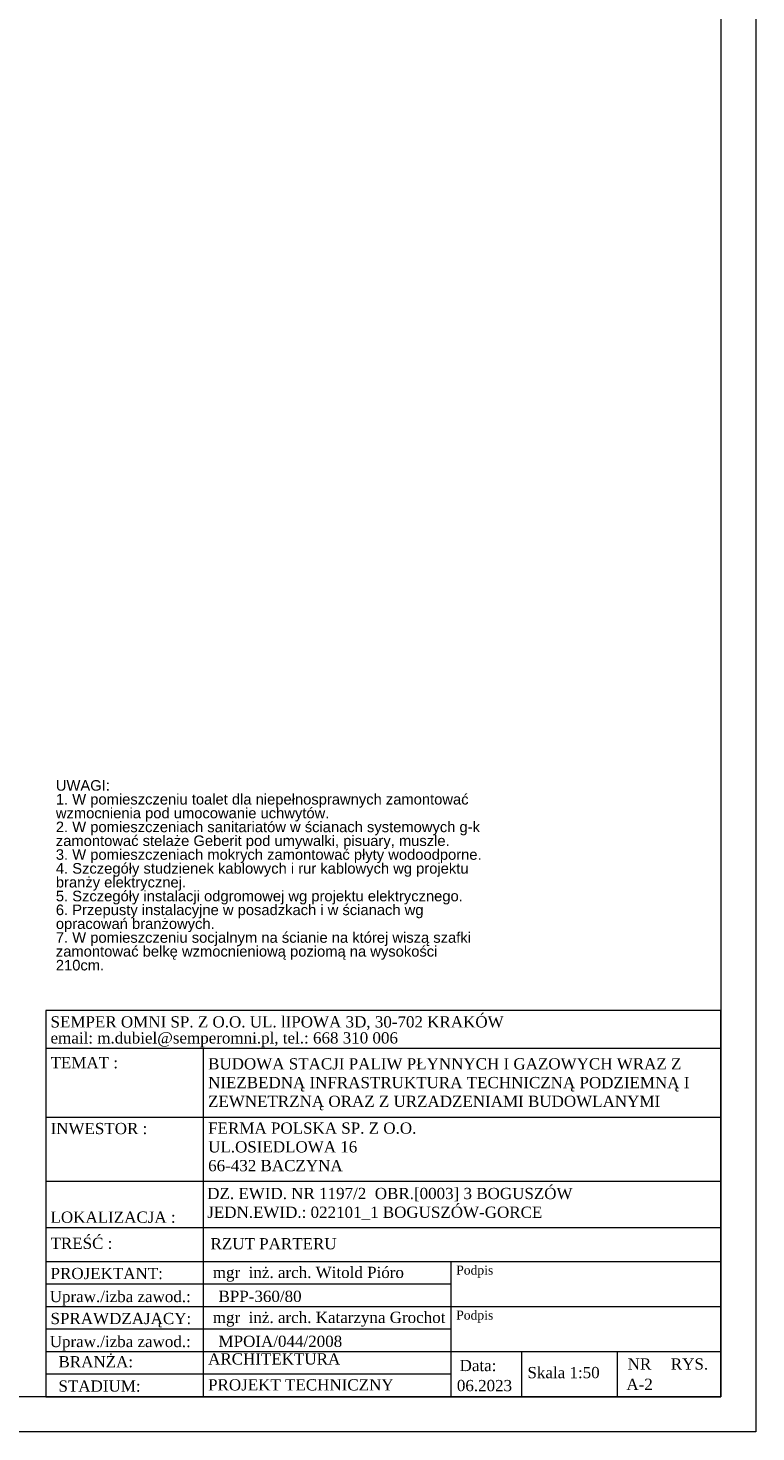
# Model space of a CAD drawing. Header units: metres. Extents: x 5541655 to 5610276, y 5589641 to 5627879.
# Tile 4 of 69: x 5606230 to 5607265, y 5621939 to 5623935. Entities that reach past the tile are written whole.
import ezdxf

# ---------------------------------------------------------------- set-up
doc = ezdxf.new("R2010")
doc.units = ezdxf.units.M
doc.header["$MEASUREMENT"] = 0
doc.layers.add('Budowlane - Opisy', color=7, linetype='CONTINUOUS')
for name, color, linetype, lineweight in [('MDCP', 7, 'CONTINUOUS', 18), ('opisy', 7, 'CONTINUOUS', 20), ('WYMIARY WEW', 251, 'CONTINUOUS', 13)]:
    doc.layers.add(name, color=color, linetype=linetype, lineweight=lineweight)
doc.styles.add('GENERATED_STYLE_2', font='arial.ttf')
doc.styles.add('mm', font='times.ttf')

msp = doc.modelspace()

# ---------------------------------------------------------------- linework, layer by layer
at = {"layer": 'MDCP'}
msp.add_line((5607265.0196, 5624908.8305), (5607265.0196, 5621938.8305), dxfattribs=at)
at = {"layer": 'opisy', "lineweight": 20}
for p, q in [((5607215.0196, 5622483.9499), (5606255.0196, 5622483.9499)), ((5606479.0196, 5622483.9499), (5606479.0196, 5621988.8305)), ((5607215.0196, 5622386.2005), (5606255.0196, 5622386.2005)), ((5607215.0196, 5622295.1338), (5606255.0196, 5622295.1338)), ((5607215.0196, 5622228.942), (5606255.0196, 5622228.942)), ((5607215.0196, 5622180.8305), (5606255.0196, 5622180.8305)), ((5606831.0196, 5622180.8305), (5606831.0196, 5621988.8305)), ((5606831.0196, 5622148.8305), (5606255.0196, 5622148.8305)), ((5607067.6086, 5622116.8305), (5606255.0196, 5622116.8305)), ((5607215.0196, 5622116.8305), (5607067.6086, 5622116.8305)), ((5606831.0196, 5622084.8305), (5606255.0196, 5622084.8305)), ((5607215.0196, 5622052.8305), (5606255.0196, 5622052.8305)), ((5606931.5026, 5622052.8305), (5606931.5026, 5621988.8305)), ((5607067.6086, 5622052.8305), (5607067.6086, 5621988.8305)), ((5606831.0196, 5622020.8305), (5606255.0196, 5622020.8305))]:
    msp.add_line(p, q, dxfattribs=at)
msp.add_lwpolyline([(5607215.0196, 5622538.0356), (5606255.0196, 5622538.0356), (5606255.0196, 5621988.8305), (5607215.0196, 5621988.8305), (5607215.0196, 5622538.0356)], dxfattribs=at)
at = {"layer": 'WYMIARY WEW'}
for points in [[(5603065.0196, 5627878.8305), (5607265.0196, 5627878.8305), (5607265.0196, 5621938.8305), (5603065.0196, 5621938.8305)], [(5603115.0196, 5627828.8305), (5607215.0196, 5627828.8305), (5607215.0196, 5621988.8305), (5603115.0196, 5621988.8305)]]:
    msp.add_lwpolyline(points, close=True, dxfattribs=at)

# ---------------------------------------------------------------- texts
at = {"layer": 'Budowlane - Opisy', "insert": (5606269.3185, 5622865.8344), "char_height": 14.9999987, "width": 615.173182, "attachment_point": 1, "line_spacing_factor": 0.786381, "style": 'GENERATED_STYLE_2'}
msp.add_mtext('UWAGI:\\P1. W pomieszczeniu toalet dla niepełnosprawnych zamontować wzmocnienia pod umocowanie uchwytów.\\P2. W pomieszczeniach sanitariatów w ścianach systemowych g-k zamontować stelaże Geberit pod umywalki, pisuary, muszle.\\P3. W pomieszczeniach mokrych zamontować płyty wodoodporne.\\P4. Szczegóły studzienek kablowych i rur kablowych wg projektu branży elektrycznej.\\P5. Szczegóły instalacji odgromowej wg projektu elektrycznego.\\P6. Przepusty instalacyjne w posadzkach i w ścianach wg opracowań branżowych.\\P7. W pomieszczeniu socjalnym na ścianie na której wiszą szafki zamontować belkę wzmocnieniową poziomą na wysokości 210cm.', dxfattribs=at)
at = {"layer": 'opisy', "lineweight": 20, "style": 'mm'}
for s, height, p in [('SEMPER OMNI SP. Z O.O. UL. lIPOWA 3D, 30-702 KRAKÓW', 16, (5606261.7766, 5622514.0453)), ('email: m.dubiel@semperomni.pl, tel.: 668 310 006', 16, (5606261.7766, 5622491.2508)), ('TEMAT :', 16, (5606261.7766, 5622455.9871)), ('INWESTOR :', 16, (5606261.7766, 5622362.3783)), ('LOKALIZACJA :', 16, (5606261.7766, 5622236.2905)), ('TREŚĆ :', 16, (5606261.7766, 5622199.1199)), ('PROJEKTANT:', 16, (5606261.7766, 5622156.179)), ('mgr  inż. arch. Witold Pióro', 16, (5606492.5724, 5622157.7461)), ('Podpis', 12.8, (5606838.7603, 5622162.5994)), ('Upraw./izba zawod.:', 16, (5606260.6064, 5622123.4441)), ('BPP-360/80', 16, (5606500.6661, 5622123.6821)), ('SPRAWDZAJĄCY:', 16, (5606261.7766, 5622092.179)), ('mgr  inż. arch. Katarzyna Grochot', 16, (5606492.5724, 5622093.7461)), ('Podpis', 12.8, (5606838.7603, 5622098.5994)), ('Upraw./izba zawod.:', 16, (5606260.6064, 5622059.4441)), ('MPOIA/044/2008', 16, (5606500.6661, 5622059.6821)), ('BRANŻA:', 16, (5606273.0247, 5622030.6131)), ('Data:', 16, (5606843.5821, 5622025.2817)), ('NR', 16, (5607082.5761, 5622027.4394)), ('RYS.', 16, (5607144.0207, 5622027.4394)), ('Skala 1:50', 16, (5606940.0919, 5622015.2515)), ('STADIUM:', 16, (5606273.0247, 5621996.0773)), ('06.2023', 16, (5606839.6639, 5621996.79)), ('A-2', 16, (5607080.7911, 5621998.5251))]:
    msp.add_text(s, height=height, dxfattribs=at).set_placement(p)
at = {"layer": 'opisy', "lineweight": 20, "char_height": 16, "attachment_point": 1, "style": 'mm'}
for s, insert, width in [('BUDOWA STACJI PALIW PŁYNNYCH I GAZOWYCH WRAZ Z NIEZBEDNĄ INFRASTRUKTURA TECHNICZNĄ PODZIEMNĄ I ZEWNETRZNĄ ORAZ Z URZADZENIAMI BUDOWLANYMI', (5606485.7993, 5622470.3818), 731.709749), ('FERMA POLSKA SP. Z O.O.\\PUL.OSIEDLOWA 16\\P66-432 BACZYNA', (5606485.95, 5622378.9525), 675.707571), ('DZ. EWID. NR 1197/2  OBR.[0003] 3 BOGUSZÓW\\PJEDN.EWID.: 022101_1 BOGUSZÓW-GORCE', (5606484.6418, 5622285.9618), 675.707571), ('RZUT PARTERU', (5606489.3566, 5622214.5031), 675.707571), ('ARCHITEKTURA', (5606485.858, 5622050.6787), 675.707571), ('PROJEKT TECHNICZNY', (5606485.858, 5622013.8106), 675.707571)]:
    msp.add_mtext(s, dxfattribs=dict(at, insert=insert, width=width))

doc.saveas('drawing.dxf')
